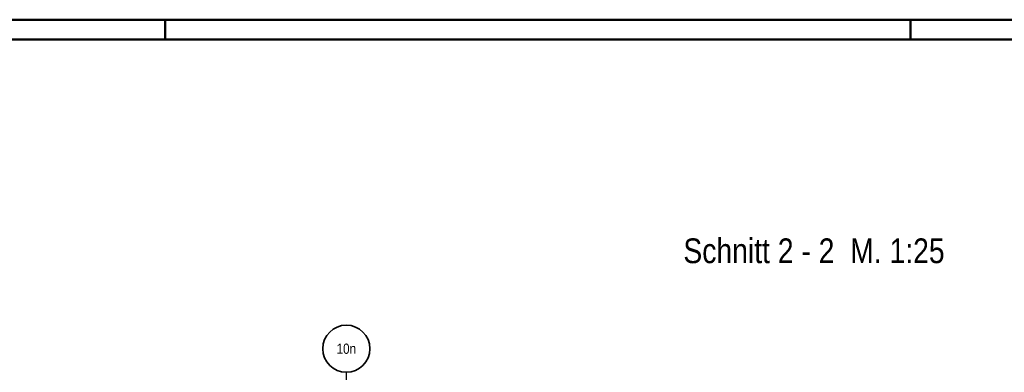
# Model space of a CAD drawing. Header units: millimetres. Extents: x -4.8 to 49, y -12 to 21.
# Tile 54 of 56: x 33.3 to 39.6, y 18.8 to 21. Entities that reach past the tile are written whole.
import ezdxf
from ezdxf.enums import TextEntityAlignment as Align

# ---------------------------------------------------------------- set-up
doc = ezdxf.new("R2010")
doc.units = ezdxf.units.MM
doc.linetypes.add('DASHDOTX2', pattern=[2, 1, -0.5, 0, -0.5])
doc.layers.add('Achsen', color=7, linetype='Continuous', lineweight=20)
doc.styles.add('Arial Narrow', font='ARIALN.TTF')

msp = doc.modelspace()

# ---------------------------------------------------------------- linework, layer by layer
at = {"color": 4, "linetype": 'Continuous', "lineweight": 50}
for p, q in [((43.75, 21.025), (0, 21.025)), ((43.625, 20.9), (0.5, 20.9))]:
    msp.add_line(p, q, dxfattribs=at)
at = {"color": 4, "linetype": 'Continuous', "lineweight": 50, "ltscale": 4}
for p, q in [((34.25, 21.025), (34.25, 20.9)), ((39, 21.025), (39, 20.9))]:
    msp.add_line(p, q, dxfattribs=at)
at = {"layer": 'Achsen', "color": 3, "linetype": 'DASHDOTX2', "lineweight": 25, "ltscale": 0.25}
msp.add_line((35.403534, 18.780936), (35.403534, 15.123506), dxfattribs=at)
at = {"layer": 'Achsen', "color": 2, "linetype": 'Continuous', "lineweight": 35}
msp.add_circle((35.403534, 18.930936), 0.15, dxfattribs=at)

# ---------------------------------------------------------------- texts
at = {"color": 1, "lineweight": 70, "style": 'Arial Narrow'}
msp.add_text('Schnitt 2 - 2  M. 1:25', height=0.1575, dxfattribs=at).set_placement((37.551571, 19.475534))
at = {"layer": 'Achsen', "color": 3, "lineweight": 25, "style": 'Arial Narrow'}
msp.add_text('10n', height=0.065, dxfattribs=at).set_placement((35.403534, 18.930936), align=Align.MIDDLE_CENTER)

doc.saveas('drawing.dxf')
